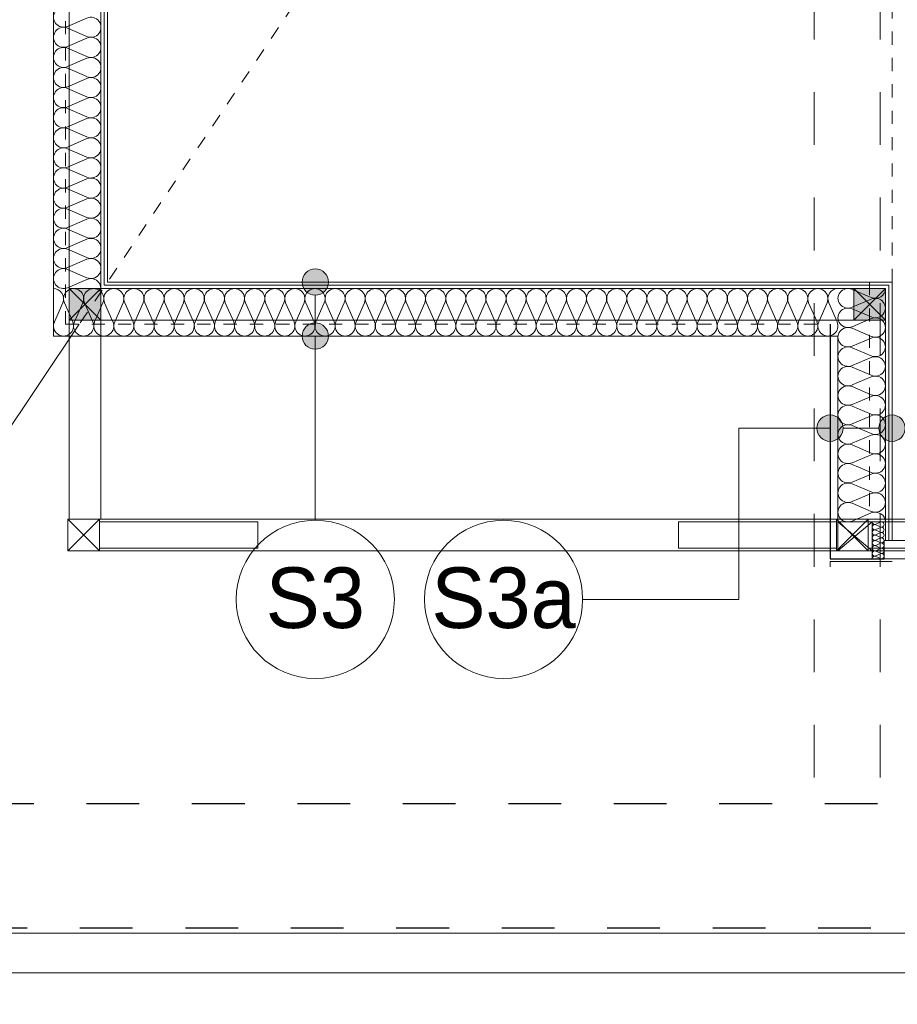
# Model space of a CAD drawing. Extents: x -251948 to -68259, y 37284 to 119967.
# Tile 5 of 41: x -125802 to -122474, y 47294 to 51029. Entities that reach past the tile are written whole.
import ezdxf

# ---------------------------------------------------------------- set-up
doc = ezdxf.new("R2010")
doc.units = 0
doc.header["$MEASUREMENT"] = 0
doc.linetypes.add('Hidden Line', pattern=[100, 50, -50])
doc.linetypes.add('Przerywana', pattern=[400, 200, -200])
for name, color, linetype in [('Arch ocieplenie', 7, 'Continuous'), ('Arch opisy', 7, 'Continuous'), ('Arch ściany działowe', 7, 'Continuous')]:
    doc.layers.add(name, color=color, linetype=linetype)
for name, color, linetype, lineweight, true_color in [('Arch ocieplenie_Nr_Pióra__24', 7, 'Continuous', 13, 0x029e21), ('Arch okna_Nr_Pióra__82', 7, 'Continuous', 20, 0xaaaaaa), ('INWENT.ŚCIANY_Nr_Pióra__2', 7, 'Continuous', 13, 0x7f7f7f), ('Inwentaryzacja Konst._Nr_Pióra__3', 7, 'Continuous', 20, 0xff6600)]:
    doc.layers.add(name, color=color, linetype=linetype, lineweight=lineweight, true_color=true_color)
for name, color, linetype, lineweight in [('Arch opisy_Nr_Pióra__1', 7, 'Continuous', 25), ('Arch opisy_Nr_Pióra__21', 7, 'Continuous', 13), ('Arch ściany działowe_Nr_Pióra__5', 7, 'Continuous', 13), ('INWENT DACH_Nr_Pióra__21', 7, 'Continuous', 13), ('INWENT ODWODNIENIE_Nr_Pióra__5', 7, 'Continuous', 13), ('INWENT OPISY_Nr_Pióra__21', 7, 'Continuous', 13), ('INWENT STROPY_Nr_Pióra__21', 7, 'Continuous', 13), ('INWENT. OKNA_Nr_Pióra__21', 7, 'Continuous', 13), ('INWENT.ŚCIANY_Nr_Pióra__1', 7, 'Continuous', 25), ('INWENT.ŚCIANY_Nr_Pióra__20', 1, 'Continuous', 20)]:
    doc.layers.add(name, color=color, linetype=linetype, lineweight=lineweight)
doc.styles.add('GENERATED_STYLE_3', font='txt')
doc.dimstyles.new('GENERATED_STYLE__1', dxfattribs={"dimtxt": 0.18, "dimasz": 109.44, "dimexe": 0.18, "dimexo": 0.0625, "dimgap": 0.09, "dimtad": 0, "dimtih": 1, "dimtoh": 1, "dimdec": 4, "dimzin": 0, "dimdsep": 46, "dimcen": 0.09, "dimadec": 0, "dimazin": 0, "dimtfac": 1, "dimtdec": 4, "dimtmove": 0, "dimatfit": 3, "dimldrblk": 'ARROWHEAD_11', "dimfxl": 1, "dimtolj": 1, "dimtzin": 0, "dimarcsym": 0})

# ---------------------------------------------------------------- blocks, each defined once
blk = doc.blocks.new('Ściana_75', base_point=(-122493.7, 50033.6))
at = {"layer": 'Arch ściany działowe_Nr_Pióra__5', "linetype": 'Continuous'}
for p, q in [((-122506.2, 50021.1), (-122506.2, 49053.6)), ((-122493.7, 49053.6), (-122493.7, 50033.6)), ((-122506.2, 49053.6), (-122493.7, 49053.6))]:
    blk.add_line(p, q, dxfattribs=at)
blk = doc.blocks.new('Ściana_76', base_point=(-122506.2, 50021.1))
at = {"layer": 'Arch ściany działowe_Nr_Pióra__5', "linetype": 'Continuous'}
for p, q in [((-122506.2, 49053.6), (-122506.2, 50021.1)), ((-122518.7, 50008.6), (-122518.7, 49053.6)), ((-122518.7, 49053.6), (-122506.2, 49053.6))]:
    blk.add_line(p, q, dxfattribs=at)
blk = doc.blocks.new('Ściana_153', base_point=(-125468.7, 50033.6))
at = {"layer": 'Arch ściany działowe_Nr_Pióra__5', "linetype": 'Continuous'}
for p, q in [((-125481.2, 54453.6), (-125481.2, 50021.1)), ((-125468.7, 50033.6), (-125468.7, 54453.6))]:
    blk.add_line(p, q, dxfattribs=at)
blk = doc.blocks.new('Ściana_154', base_point=(-125481.2, 50021.1))
at = {"layer": 'Arch ściany działowe_Nr_Pióra__5', "linetype": 'Continuous'}
for p, q in [((-125493.7, 54453.6), (-125493.7, 50008.6)), ((-125481.2, 50021.1), (-125481.2, 54453.6))]:
    blk.add_line(p, q, dxfattribs=at)
blk = doc.blocks.new('Ściana_155', base_point=(-122493.7, 50033.6))
at = {"layer": 'Arch ściany działowe_Nr_Pióra__5', "linetype": 'Continuous'}
for p, q in [((-125481.2, 50021.1), (-122506.2, 50021.1)), ((-122493.7, 50033.6), (-125468.7, 50033.6))]:
    blk.add_line(p, q, dxfattribs=at)
blk = doc.blocks.new('Ściana_156', base_point=(-122506.2, 50021.1))
at = {"layer": 'Arch ściany działowe_Nr_Pióra__5', "linetype": 'Continuous'}
for p, q in [((-122506.2, 50021.1), (-125481.2, 50021.1)), ((-125493.7, 50008.6), (-122518.7, 50008.6))]:
    blk.add_line(p, q, dxfattribs=at)
blk = doc.blocks.new('Izolacja cieplna 14_49', base_point=(-122518.7, 49123.6))
at = {"layer": 'Arch ocieplenie_Nr_Pióra__24', "linetype": 'Continuous'}
for p, q in [((-122572.4, 49974.8), (-122645.1, 50005.5)), ((-122645.1, 49938), (-122572.4, 49968.6)), ((-122572.4, 49901.1), (-122645.1, 49931.8)), ((-122645.1, 49864.2), (-122572.4, 49894.9)), ((-122572.4, 49827.3), (-122645.1, 49858)), ((-122645.1, 49790.5), (-122572.4, 49821.1)), ((-122572.4, 49753.6), (-122645.1, 49784.3)), ((-122645.1, 49716.7), (-122572.4, 49747.4)), ((-122572.4, 49679.8), (-122645.1, 49710.5)), ((-122645.1, 49643), (-122572.4, 49673.6)), ((-122572.4, 49606.1), (-122645.1, 49636.8)), ((-122645.1, 49569.2), (-122572.4, 49599.9)), ((-122572.4, 49532.3), (-122645.1, 49563)), ((-122645.1, 49495.5), (-122572.4, 49526.1)), ((-122572.4, 49458.6), (-122645.1, 49489.3)), ((-122645.1, 49421.7), (-122572.4, 49452.4)), ((-122572.4, 49384.8), (-122645.1, 49415.5)), ((-122645.1, 49348), (-122572.4, 49378.6)), ((-122572.4, 49311.1), (-122645.1, 49341.8)), ((-122645.1, 49274.2), (-122572.4, 49304.9)), ((-122572.4, 49237.3), (-122645.1, 49268)), ((-122645.1, 49200.5), (-122572.4, 49231.1)), ((-122572.4, 49163.6), (-122645.1, 49194.3)), ((-122645.1, 49126.7), (-122572.4, 49157.4))]:
    blk.add_line(p, q, dxfattribs=at)
for centre, start_param, end_param in [((-122660.5, 49971.7), 4.299595, 8.266775), ((-122557, 50008.6), 1.158004, 3.141593), ((-122660.5, 49898), 4.299595, 8.266775), ((-122557, 49934.9), 1.158004, 5.125183), ((-122557, 49861.1), 1.158004, 5.125183), ((-122660.5, 49824.2), 4.299595, 8.266775), ((-122557, 49787.4), 1.158004, 5.125183), ((-122660.5, 49750.5), 4.299595, 8.266775), ((-122557, 49713.6), 1.158004, 5.125183), ((-122660.5, 49676.7), 4.299595, 8.266775), ((-122557, 49639.9), 1.158004, 5.125183), ((-122660.5, 49603), 4.299595, 8.266775), ((-122557, 49566.1), 1.158004, 5.125183), ((-122660.5, 49529.2), 4.299595, 8.266775), ((-122557, 49492.4), 1.158004, 5.125183), ((-122660.5, 49455.5), 4.299595, 8.266775), ((-122557, 49418.6), 1.158004, 5.125183), ((-122660.5, 49381.7), 4.299595, 8.266775), ((-122557, 49344.9), 1.158004, 5.125183), ((-122660.5, 49308), 4.299595, 8.266775), ((-122557, 49271.1), 1.158004, 5.125183), ((-122660.5, 49234.2), 4.299595, 8.266775), ((-122557, 49197.4), 1.158004, 5.125183), ((-122660.5, 49160.5), 4.299595, 8.266775), ((-122557, 49123.6), 3.141593, 5.125182)]:
    blk.add_ellipse(centre, major_axis=(-38.3, 0), ratio=0.963245, start_param=start_param, end_param=end_param, dxfattribs=at)
blk = doc.blocks.new('Izolacja cieplna 14_52', base_point=(-122568.7, 48983.6))
at = {"layer": 'Arch ocieplenie_Nr_Pióra__24', "linetype": 'Continuous'}
for p, q in [((-122555.3, 49114.4), (-122537.1, 49122.8)), ((-122537.1, 49104.4), (-122555.3, 49112.8)), ((-122555.3, 49094.4), (-122537.1, 49102.8)), ((-122537.1, 49084.4), (-122555.3, 49092.8)), ((-122555.3, 49074.4), (-122537.1, 49082.8)), ((-122537.1, 49064.4), (-122555.3, 49072.8)), ((-122555.3, 49054.4), (-122537.1, 49062.8)), ((-122537.1, 49044.4), (-122555.3, 49052.8)), ((-122555.3, 49034.4), (-122537.1, 49042.8)), ((-122537.1, 49024.4), (-122555.3, 49032.8)), ((-122555.3, 49014.4), (-122537.1, 49022.8)), ((-122537.1, 49004.4), (-122555.3, 49012.8)), ((-122555.3, 48994.4), (-122537.1, 49002.8)), ((-122537.1, 48984.4), (-122555.3, 48992.8))]:
    blk.add_line(p, q, dxfattribs=at)
for centre, start_param, end_param in [((-122559.2, 49123.6), 1.570796, 3.554385), ((-122533.3, 49113.6), 2.728799, 6.695979), ((-122559.2, 49103.6), 5.870392, 9.837571), ((-122559.2, 49083.6), 5.870392, 9.837571), ((-122533.3, 49093.6), 2.728799, 6.695979), ((-122533.3, 49073.6), 2.728799, 6.695979), ((-122559.2, 49063.6), 5.870392, 9.837571), ((-122559.2, 49043.6), 5.870392, 9.837571), ((-122533.3, 49053.6), 2.728799, 6.695979), ((-122533.3, 49033.6), 2.728799, 6.695979), ((-122559.2, 49023.6), 5.870392, 9.837571), ((-122559.2, 49003.6), 5.870392, 9.837571), ((-122533.3, 49013.6), 2.728799, 6.695979), ((-122533.3, 48993.6), 2.728799, 6.695979), ((-122559.2, 48983.6), 5.870392, 7.853982)]:
    blk.add_ellipse(centre, major_axis=(0, 10), ratio=0.957061, start_param=start_param, end_param=end_param, dxfattribs=at)
blk = doc.blocks.new('Izolacja cieplna 14_111', base_point=(-125493.7, 56643.6))
at = {"layer": 'Arch ocieplenie_Nr_Pióra__24', "linetype": 'Continuous'}
for p, q in [((-125547.4, 51035), (-125620.1, 51003.2)), ((-125620.1, 50996.8), (-125547.4, 50965.1)), ((-125547.4, 50958.7), (-125620.1, 50927)), ((-125620.1, 50920.6), (-125547.4, 50888.8)), ((-125547.4, 50882.4), (-125620.1, 50850.7)), ((-125620.1, 50844.3), (-125547.4, 50812.6)), ((-125547.4, 50806.2), (-125620.1, 50774.5)), ((-125620.1, 50768), (-125547.4, 50736.3)), ((-125547.4, 50729.9), (-125620.1, 50698.2)), ((-125620.1, 50691.8), (-125547.4, 50660.1)), ((-125547.4, 50653.6), (-125620.1, 50621.9)), ((-125620.1, 50615.5), (-125547.4, 50583.8)), ((-125547.4, 50577.4), (-125620.1, 50545.7)), ((-125620.1, 50539.3), (-125547.4, 50507.5)), ((-125547.4, 50501.1), (-125620.1, 50469.4)), ((-125620.1, 50463), (-125547.4, 50431.3)), ((-125547.4, 50424.9), (-125620.1, 50393.1)), ((-125620.1, 50386.7), (-125547.4, 50355)), ((-125547.4, 50348.6), (-125620.1, 50316.9)), ((-125620.1, 50310.5), (-125547.4, 50278.7)), ((-125547.4, 50272.3), (-125620.1, 50240.6)), ((-125620.1, 50234.2), (-125547.4, 50202.5)), ((-125547.4, 50196.1), (-125620.1, 50164.3)), ((-125620.1, 50157.9), (-125547.4, 50126.2)), ((-125547.4, 50119.8), (-125620.1, 50088.1)), ((-125620.1, 50081.7), (-125547.4, 50049.9)), ((-125547.4, 50043.5), (-125620.1, 50011.8))]:
    blk.add_line(p, q, dxfattribs=at)
for centre, start_param, end_param in [((-125635.5, 51038.2), 1.158003, 5.125183), ((-125532, 51000), 4.299595, 8.266774), ((-125635.5, 50961.9), 1.158003, 5.125183), ((-125532, 50923.8), 4.299595, 8.266774), ((-125635.5, 50885.6), 1.158003, 5.125183), ((-125532, 50847.5), 4.299595, 8.266774), ((-125635.5, 50809.4), 1.158003, 5.125183), ((-125532, 50771.2), 4.299595, 8.266774), ((-125635.5, 50733.1), 1.158003, 5.125183), ((-125532, 50695), 4.299595, 8.266774), ((-125635.5, 50656.9), 1.158003, 5.125183), ((-125532, 50618.7), 4.299595, 8.266774), ((-125635.5, 50580.6), 1.158003, 5.125183), ((-125532, 50542.5), 4.299595, 8.266774), ((-125635.5, 50504.3), 1.158003, 5.125183), ((-125532, 50466.2), 4.299595, 8.266774), ((-125635.5, 50428.1), 1.158003, 5.125183), ((-125532, 50389.9), 4.299595, 8.266774), ((-125635.5, 50351.8), 1.158003, 5.125183), ((-125532, 50313.7), 4.299595, 8.266774), ((-125635.5, 50275.5), 1.158003, 5.125183), ((-125532, 50237.4), 4.299595, 8.266774), ((-125635.5, 50199.3), 1.158003, 5.125183), ((-125532, 50161.1), 4.299595, 8.266774), ((-125635.5, 50123), 1.158003, 5.125183), ((-125532, 50084.9), 4.299595, 8.266774), ((-125635.5, 50046.7), 1.158003, 5.125183), ((-125532, 50008.6), 0, 1.983589)]:
    blk.add_ellipse(centre, major_axis=(38.3, 0), ratio=0.996085, start_param=start_param, end_param=end_param, dxfattribs=at)
blk = doc.blocks.new('Izolacja cieplna 14_112', base_point=(-125673.7, 50008.6))
at = {"layer": 'Arch ocieplenie_Nr_Pióra__24', "linetype": 'Continuous'}
for p, q in [((-125670.5, 49882.2), (-125638.8, 49955)), ((-125632.4, 49955), (-125600.7, 49882.2)), ((-125594.3, 49882.2), (-125562.5, 49955)), ((-125556.1, 49955), (-125524.4, 49882.2)), ((-125518, 49882.2), (-125486.2, 49955)), ((-125479.8, 49955), (-125448.1, 49882.2)), ((-125441.7, 49882.2), (-125410, 49955)), ((-125403.5, 49955), (-125371.8, 49882.2)), ((-125365.4, 49882.2), (-125333.7, 49955)), ((-125327.3, 49955), (-125295.5, 49882.2)), ((-125289.1, 49882.2), (-125257.4, 49955)), ((-125251, 49955), (-125219.3, 49882.2)), ((-125212.8, 49882.2), (-125181.1, 49955)), ((-125174.7, 49955), (-125143, 49882.2)), ((-125136.6, 49882.2), (-125104.8, 49955)), ((-125098.4, 49955), (-125066.7, 49882.2)), ((-125060.3, 49882.2), (-125028.5, 49955)), ((-125022.1, 49955), (-124990.4, 49882.2)), ((-124984, 49882.2), (-124952.3, 49955)), ((-124945.9, 49955), (-124914.1, 49882.2)), ((-124907.7, 49882.2), (-124876, 49955)), ((-124869.6, 49955), (-124837.8, 49882.2)), ((-124831.4, 49882.2), (-124799.7, 49955)), ((-124793.3, 49955), (-124761.6, 49882.2)), ((-124755.1, 49882.2), (-124723.4, 49955)), ((-124717, 49955), (-124685.3, 49882.2)), ((-124678.9, 49882.2), (-124647.1, 49955)), ((-124640.7, 49955), (-124609, 49882.2)), ((-124602.6, 49882.2), (-124570.9, 49955)), ((-124564.4, 49955), (-124532.7, 49882.2)), ((-124526.3, 49882.2), (-124494.6, 49955)), ((-124488.2, 49955), (-124456.4, 49882.2)), ((-124450, 49882.2), (-124418.3, 49955)), ((-124411.9, 49955), (-124380.1, 49882.2)), ((-124373.7, 49882.2), (-124342, 49955)), ((-124335.6, 49955), (-124303.9, 49882.2)), ((-124297.5, 49882.2), (-124265.7, 49955)), ((-124259.3, 49955), (-124227.6, 49882.2)), ((-124221.2, 49882.2), (-124189.4, 49955)), ((-124183, 49955), (-124151.3, 49882.2)), ((-124144.9, 49882.2), (-124113.2, 49955)), ((-124106.8, 49955), (-124075, 49882.2)), ((-124068.6, 49882.2), (-124036.9, 49955)), ((-124030.5, 49955), (-123998.7, 49882.2)), ((-123992.3, 49882.2), (-123960.6, 49955)), ((-123954.2, 49955), (-123922.5, 49882.2)), ((-123916, 49882.2), (-123884.3, 49955)), ((-123877.9, 49955), (-123846.2, 49882.2)), ((-123839.8, 49882.2), (-123808, 49955)), ((-123801.6, 49955), (-123769.9, 49882.2)), ((-123763.5, 49882.2), (-123731.7, 49955)), ((-123725.3, 49955), (-123693.6, 49882.2)), ((-123687.2, 49882.2), (-123655.5, 49955)), ((-123649.1, 49955), (-123617.3, 49882.2)), ((-123610.9, 49882.2), (-123579.2, 49955)), ((-123572.8, 49955), (-123541, 49882.2)), ((-123534.6, 49882.2), (-123502.9, 49955)), ((-123496.5, 49955), (-123464.8, 49882.2)), ((-123458.4, 49882.2), (-123426.6, 49955)), ((-123420.2, 49955), (-123388.5, 49882.2)), ((-123382.1, 49882.2), (-123350.3, 49955)), ((-123343.9, 49955), (-123312.2, 49882.2)), ((-123305.8, 49882.2), (-123274.1, 49955)), ((-123267.6, 49955), (-123235.9, 49882.2)), ((-123229.5, 49882.2), (-123197.8, 49955)), ((-123191.4, 49955), (-123159.6, 49882.2)), ((-123153.2, 49882.2), (-123121.5, 49955)), ((-123115.1, 49955), (-123083.4, 49882.2)), ((-123076.9, 49882.2), (-123045.2, 49955)), ((-123038.8, 49955), (-123007.1, 49882.2)), ((-123000.7, 49882.2), (-122968.9, 49955)), ((-122962.5, 49955), (-122930.8, 49882.2)), ((-122924.4, 49882.2), (-122892.6, 49955)), ((-122886.2, 49955), (-122854.5, 49882.2)), ((-122848.1, 49882.2), (-122816.4, 49955)), ((-122810, 49955), (-122778.2, 49882.2)), ((-122771.8, 49882.2), (-122740.1, 49955)), ((-122733.7, 49955), (-122701.9, 49882.2))]:
    blk.add_line(p, q, dxfattribs=at)
for centre, start_param, end_param in [((-125673.7, 49970.3), 4.299596, 6.283185), ((-125597.5, 49970.3), 4.299595, 8.266774), ((-125521.2, 49970.3), 4.299595, 8.266774), ((-125444.9, 49970.3), 4.299595, 8.266774), ((-125368.6, 49970.3), 4.299595, 8.266774), ((-125292.3, 49970.3), 4.299595, 8.266774), ((-125216, 49970.3), 4.299595, 8.266774), ((-125139.8, 49970.3), 4.299595, 8.266774), ((-125063.5, 49970.3), 4.299595, 8.266774), ((-124987.2, 49970.3), 4.299595, 8.266774), ((-124910.9, 49970.3), 4.299595, 8.266774), ((-124834.6, 49970.3), 4.299595, 8.266774), ((-124758.4, 49970.3), 4.299595, 8.266774), ((-124682.1, 49970.3), 4.299595, 8.266774), ((-124605.8, 49970.3), 4.299595, 8.266774), ((-124529.5, 49970.3), 4.299595, 8.266774), ((-124453.2, 49970.3), 4.299595, 8.266774), ((-124376.9, 49970.3), 4.299595, 8.266774), ((-124300.7, 49970.3), 4.299595, 8.266774), ((-124224.4, 49970.3), 4.299595, 8.266774), ((-124148.1, 49970.3), 4.299595, 8.266774), ((-124071.8, 49970.3), 4.299595, 8.266774), ((-123995.5, 49970.3), 4.299595, 8.266774), ((-123919.3, 49970.3), 4.299595, 8.266774), ((-123843, 49970.3), 4.299595, 8.266774), ((-123766.7, 49970.3), 4.299595, 8.266774), ((-123690.4, 49970.3), 4.299595, 8.266774), ((-123614.1, 49970.3), 4.299595, 8.266774), ((-123537.8, 49970.3), 4.299595, 8.266774), ((-123461.6, 49970.3), 4.299595, 8.266774), ((-123385.3, 49970.3), 4.299595, 8.266774), ((-123309, 49970.3), 4.299595, 8.266774), ((-123232.7, 49970.3), 4.299595, 8.266774), ((-123156.4, 49970.3), 4.299595, 8.266774), ((-123080.1, 49970.3), 4.299595, 8.266774), ((-123003.9, 49970.3), 4.299595, 8.266774), ((-122927.6, 49970.3), 4.299595, 8.266774), ((-122851.3, 49970.3), 4.299595, 8.266774), ((-122775, 49970.3), 4.299595, 8.266774), ((-122698.7, 49970.3), 0, 1.983589), ((-125635.6, 49866.9), 1.158003, 5.125183), ((-125559.3, 49866.9), 1.158003, 5.125183), ((-125483, 49866.9), 1.158003, 5.125183), ((-125406.8, 49866.9), 1.158003, 5.125183), ((-125330.5, 49866.9), 1.158003, 5.125183), ((-125254.2, 49866.9), 1.158003, 5.125183), ((-125177.9, 49866.9), 1.158003, 5.125183), ((-125101.6, 49866.9), 1.158003, 5.125183), ((-125025.3, 49866.9), 1.158003, 5.125183), ((-124949.1, 49866.9), 1.158003, 5.125183), ((-124872.8, 49866.9), 1.158003, 5.125183), ((-124796.5, 49866.9), 1.158003, 5.125183), ((-124720.2, 49866.9), 1.158003, 5.125183), ((-124643.9, 49866.9), 1.158003, 5.125183), ((-124567.6, 49866.9), 1.158003, 5.125183), ((-124491.4, 49866.9), 1.158003, 5.125183), ((-124415.1, 49866.9), 1.158003, 5.125183), ((-124338.8, 49866.9), 1.158003, 5.125183), ((-124262.5, 49866.9), 1.158003, 5.125183), ((-124186.2, 49866.9), 1.158003, 5.125183), ((-124110, 49866.9), 1.158003, 5.125183), ((-124033.7, 49866.9), 1.158003, 5.125183), ((-123957.4, 49866.9), 1.158003, 5.125183), ((-123881.1, 49866.9), 1.158003, 5.125183), ((-123804.8, 49866.9), 1.158003, 5.125183), ((-123728.5, 49866.9), 1.158003, 5.125183), ((-123652.3, 49866.9), 1.158003, 5.125183), ((-123576, 49866.9), 1.158003, 5.125183), ((-123499.7, 49866.9), 1.158003, 5.125183), ((-123423.4, 49866.9), 1.158003, 5.125183), ((-123347.1, 49866.9), 1.158003, 5.125183), ((-123270.9, 49866.9), 1.158003, 5.125183), ((-123194.6, 49866.9), 1.158003, 5.125183), ((-123118.3, 49866.9), 1.158003, 5.125183), ((-123042, 49866.9), 1.158003, 5.125183), ((-122965.7, 49866.9), 1.158003, 5.125183), ((-122889.4, 49866.9), 1.158003, 5.125183), ((-122813.2, 49866.9), 1.158003, 5.125183), ((-122736.9, 49866.9), 1.158003, 5.125183)]:
    blk.add_ellipse(centre, major_axis=(0, 38.3), ratio=0.996316, start_param=start_param, end_param=end_param, dxfattribs=at)
blk = doc.blocks.new('Linia_40', base_point=(-124680.9, 50033.6))
at = {"layer": 'Arch opisy_Nr_Pióra__21', "linetype": 'Continuous'}
for points in [[(-124630.9, 50033.6), (-124634.7, 50052.7), (-124645.6, 50069), (-124661.8, 50079.8), (-124680.9, 50083.6), (-124700.1, 50079.8), (-124716.3, 50069), (-124727.1, 50052.7), (-124730.9, 50033.6), (-124727.1, 50014.5), (-124716.3, 49998.2), (-124700.1, 49987.4), (-124680.9, 49983.6), (-124661.8, 49987.4), (-124645.6, 49998.2), (-124634.7, 50014.5)], [(-124630.9, 49828.6), (-124634.7, 49847.7), (-124645.6, 49864), (-124661.8, 49874.8), (-124680.9, 49878.6), (-124700.1, 49874.8), (-124716.3, 49864), (-124727.1, 49847.7), (-124730.9, 49828.6), (-124727.1, 49809.5), (-124716.3, 49793.2), (-124700.1, 49782.4), (-124680.9, 49778.6), (-124661.8, 49782.4), (-124645.6, 49793.2), (-124634.7, 49809.5)]]:
    blk.add_hatch(color=256, dxfattribs=at).paths.add_polyline_path(points, flags=0)
blk.add_line((-124680.9, 49983.6), (-124680.9, 49878.6), dxfattribs=at)
for centre in [(-124680.9, 50033.6), (-124680.9, 49828.6)]:
    blk.add_circle(centre, 50, dxfattribs=at)
blk = doc.blocks.new('Linia_41', base_point=(-124680.9, 49828.6))
at = {"layer": 'Arch opisy_Nr_Pióra__21', "linetype": 'Continuous'}
blk.add_line((-124680.9, 49828.6), (-124680.9, 49129.6), dxfattribs=at)
blk.add_circle((-124680.9, 48829.6), 300, dxfattribs=at)
blk = doc.blocks.new('Linia_60', base_point=(-122493.7, 49479.2))
at = {"layer": 'Arch opisy_Nr_Pióra__21', "linetype": 'Continuous'}
for points in [[(-122678.7, 49479.2), (-122682.5, 49498.3), (-122693.4, 49514.5), (-122709.6, 49525.4), (-122728.7, 49529.2), (-122747.9, 49525.4), (-122764.1, 49514.5), (-122774.9, 49498.3), (-122778.7, 49479.2), (-122774.9, 49460), (-122764.1, 49443.8), (-122747.9, 49433), (-122728.7, 49429.2), (-122709.6, 49433), (-122693.4, 49443.8), (-122682.5, 49460)], [(-122443.7, 49479.2), (-122447.5, 49498.3), (-122458.4, 49514.5), (-122474.6, 49525.4), (-122493.7, 49529.2), (-122512.9, 49525.4), (-122529.1, 49514.5), (-122539.9, 49498.3), (-122543.7, 49479.2), (-122539.9, 49460), (-122529.1, 49443.8), (-122512.9, 49433), (-122493.7, 49429.2), (-122474.6, 49433), (-122458.4, 49443.8), (-122447.5, 49460)]]:
    blk.add_hatch(color=256, dxfattribs=at).paths.add_polyline_path(points, flags=0)
blk.add_line((-122543.7, 49479.2), (-122678.7, 49479.2), dxfattribs=at)
for centre in [(-122728.7, 49479.2), (-122493.7, 49479.2)]:
    blk.add_circle(centre, 50, dxfattribs=at)
blk = doc.blocks.new('Linia_61', base_point=(-123074.1, 48829.6))
at = {"layer": 'Arch opisy_Nr_Pióra__21', "linetype": 'Continuous'}
blk.add_line((-123074.1, 48829.6), (-123667, 48829.6), dxfattribs=at)
blk.add_circle((-123967, 48829.6), 300, dxfattribs=at)
blk = doc.blocks.new('ARROWHEAD_11')
at = {"color": 0, "linetype": 'Continuous', "lineweight": 0}
blk.add_line((0, 0), (-1, 0), dxfattribs=at)
at = {"color": 0, "linetype": 'Continuous', "lineweight": 0, "const_width": 0.25, "flags": 128}
blk.add_lwpolyline([(-0.125, 0, 1), (0.125, 0, 1)], format="xyb", close=True, dxfattribs=at)

msp = doc.modelspace()

# ---------------------------------------------------------------- hatches: boundary and pattern name
at = {"layer": 'Arch okna_Nr_Pióra__82', "linetype": 'Continuous'}
for points in [[(-125613.74, 49888.6), (-125493.74, 49888.6), (-125493.74, 50008.6), (-125613.74, 50008.6)], [(-122638.74, 49888.6), (-122518.74, 49888.6), (-122518.74, 50008.6), (-122638.74, 50008.6)]]:
    msp.add_hatch(color=256, dxfattribs=at).paths.add_polyline_path(points, flags=0)

# ---------------------------------------------------------------- linework, layer by layer
at = {"layer": 'Arch ocieplenie_Nr_Pióra__24', "linetype": 'Continuous'}
for p, q in [((-125673.74, 56643.6), (-125673.74, 49828.6)), ((-125673.74, 49828.6), (-122698.74, 49828.6)), ((-122698.74, 49123.6), (-122698.74, 49828.6)), ((-122568.74, 48983.6), (-122568.74, 49013.6))]:
    msp.add_line(p, q, dxfattribs=at)
at = {"layer": 'Arch opisy_Nr_Pióra__21', "linetype": 'Continuous'}
for p, q in [((-122728.74, 49479.18), (-123074.1, 49479.18)), ((-123074.1, 49479.18), (-123074.1, 48829.64))]:
    msp.add_line(p, q, dxfattribs=at)
at = {"layer": 'INWENT DACH_Nr_Pióra__21', "linetype": 'Hidden Line'}
for p, q in [((-123983.47, 52243.6), (-125576.27, 49873.6)), ((-122493.74, 50033.6), (-122493.74, 52243.6))]:
    msp.add_line(p, q, dxfattribs=at)
at = {"layer": 'INWENT DACH_Nr_Pióra__21', "linetype": 'Continuous'}
msp.add_line((-125576.27, 49873.6), (-127128.74, 47563.6), dxfattribs=at)
at = {"layer": 'INWENT ODWODNIENIE_Nr_Pióra__5', "linetype": 'Continuous'}
for p, q in [((-127128.74, 47563.6), (-115168.74, 47563.6)), ((-127278.74, 47413.6), (-115168.74, 47413.6))]:
    msp.add_line(p, q, dxfattribs=at)
at = {"layer": 'INWENT STROPY_Nr_Pióra__21', "linetype": 'Przerywana'}
for p, q in [((-122788.74, 48153.6), (-122788.74, 54283.6)), ((-122538.74, 48153.6), (-122538.74, 54283.6))]:
    msp.add_line(p, q, dxfattribs=at)
at = {"layer": 'INWENT. OKNA_Nr_Pióra__21', "linetype": 'Continuous'}
for p, q in [((-122698.74, 49123.6), (-122698.74, 49013.6)), ((-122568.74, 49123.6), (-122698.74, 49123.6)), ((-122698.74, 49123.6), (-122568.74, 49013.6)), ((-122698.74, 49013.6), (-122568.74, 49123.6)), ((-122568.74, 49013.6), (-122568.74, 49123.6)), ((-121443.74, 49123.6), (-122503.74, 49123.6)), ((-122523.74, 49053.6), (-121423.74, 49053.6)), ((-122523.74, 48983.6), (-122523.74, 49053.6)), ((-122698.74, 49013.6), (-122568.74, 49013.6)), ((-121423.74, 48983.6), (-122523.74, 48983.6))]:
    msp.add_line(p, q, dxfattribs=at)
at = {"layer": 'INWENT.ŚCIANY_Nr_Pióra__1', "linetype": 'Continuous'}
for p, q in [((-122728.74, 49873.6), (-122728.74, 48983.6)), ((-122728.74, 48983.6), (-122523.74, 48983.6))]:
    msp.add_line(p, q, dxfattribs=at)
at = {"layer": 'INWENT.ŚCIANY_Nr_Pióra__1', "linetype": 'Przerywana'}
for p, q in [((-114548.74, 48053.6), (-126588.74, 48053.6)), ((-126773.74, 47583.6), (-115148.74, 47583.6))]:
    msp.add_line(p, q, dxfattribs=at)
at = {"layer": 'INWENT.ŚCIANY_Nr_Pióra__2', "linetype": 'Hidden Line'}
for p, q in [((-125628.74, 49873.6), (-125628.74, 56643.6)), ((-122578.74, 50033.6), (-122578.74, 49153.6)), ((-125628.74, 49873.6), (-122728.74, 49873.6))]:
    msp.add_line(p, q, dxfattribs=at)
at = {"layer": 'INWENT.ŚCIANY_Nr_Pióra__20', "linetype": 'Continuous'}
for p, q in [((-122728.74, 48973.6), (-122728.74, 48953.6)), ((-122493.74, 48973.6), (-122728.74, 48973.6))]:
    msp.add_line(p, q, dxfattribs=at)
at = {"layer": 'Inwentaryzacja Konst._Nr_Pióra__3', "linetype": 'Continuous'}
for p, q in [((-125613.74, 49888.6), (-125613.74, 56643.6)), ((-125493.74, 56643.6), (-125493.74, 50008.6)), ((-125613.74, 49888.6), (-125613.74, 50008.6)), ((-125613.74, 50008.6), (-125493.74, 50008.6)), ((-125613.74, 49888.6), (-125493.74, 50008.6)), ((-125493.74, 49888.6), (-125613.74, 50008.6)), ((-125493.74, 50008.6), (-122518.74, 50008.6)), ((-125493.74, 50008.6), (-125493.74, 49888.6)), ((-122638.74, 49888.6), (-122638.74, 50008.6)), ((-122638.74, 50008.6), (-122518.74, 50008.6)), ((-122638.74, 49888.6), (-122518.74, 50008.6)), ((-122518.74, 49888.6), (-122638.74, 50008.6)), ((-122518.74, 50008.6), (-122518.74, 49888.6)), ((-122518.74, 49888.6), (-125613.74, 49888.6)), ((-125493.74, 49888.6), (-125613.74, 49888.6)), ((-122518.74, 49888.6), (-122638.74, 49888.6))]:
    msp.add_line(p, q, dxfattribs=at)
at = {"layer": 'Inwentaryzacja Konst._Nr_Pióra__3', "color": 2}
for p, q in [((-125499.06, 49013.6), (-125619.06, 49133.6)), ((-125499.06, 49133.6), (-125619.06, 49013.6)), ((-122584.06, 49013.6), (-122704.06, 49133.6)), ((-122584.06, 49133.6), (-122704.06, 49013.6))]:
    msp.add_line(p, q, dxfattribs=at)
for points in [[(-125613.74, 56523.6), (-125613.74, 49133.6), (-125493.74, 49133.6), (-125493.74, 56523.6)], [(-125619.06, 49133.6), (-125499.06, 49133.6), (-125499.06, 49013.6), (-125619.06, 49013.6)], [(-125499.06, 49013.6), (-87898.74, 49013.6), (-87898.74, 49133.6), (-125499.06, 49133.6)], [(-122704.06, 49133.6), (-122584.06, 49133.6), (-122584.06, 49013.6), (-122704.06, 49013.6)]]:
    msp.add_lwpolyline(points, close=True, dxfattribs=at)
at = {"layer": 'Inwentaryzacja Konst._Nr_Pióra__3', "color": 1}
for points in [[(-125499.06, 49123.6), (-124899.06, 49123.6), (-124899.06, 49023.6), (-125499.06, 49023.6)], [(-123304.06, 49123.6), (-122704.06, 49123.6), (-122704.06, 49023.6), (-123304.06, 49023.6)], [(-122584.06, 49123.6), (-121984.06, 49123.6), (-121984.06, 49023.6), (-122584.06, 49023.6)]]:
    msp.add_lwpolyline(points, close=True, dxfattribs=at)

# ---------------------------------------------------------------- block references
at = {"layer": 'Arch ocieplenie', "color": 104, "linetype": 'Continuous', "lineweight": 20, "true_color": 0x029e21}
for name, p in [('Izolacja cieplna 14_111', (-125493.74, 56643.6)), ('Izolacja cieplna 14_112', (-125673.74, 50008.6)), ('Izolacja cieplna 14_49', (-122518.74, 49123.6)), ('Izolacja cieplna 14_52', (-122568.74, 48983.6))]:
    msp.add_blockref(name, p, dxfattribs=at)
at = {"layer": 'Arch opisy', "linetype": 'Continuous'}
for name, p in [('Linia_40', (-124680.94, 50033.6)), ('Linia_41', (-124680.94, 49828.6)), ('Linia_60', (-122493.74, 49479.18)), ('Linia_61', (-123074.1, 48829.64))]:
    msp.add_blockref(name, p, dxfattribs=at)
at = {"layer": 'Arch ściany działowe'}
for name, p in [('Ściana_154', (-125481.24, 50021.1)), ('Ściana_153', (-125468.74, 50033.6)), ('Ściana_156', (-122506.24, 50021.1)), ('Ściana_155', (-122493.74, 50033.6)), ('Ściana_76', (-122506.24, 50021.1)), ('Ściana_75', (-122493.74, 50033.6))]:
    msp.add_blockref(name, p, dxfattribs=at)

# ---------------------------------------------------------------- texts
at = {"layer": 'Arch opisy_Nr_Pióra__1', "linetype": 'Continuous', "char_height": 230, "attachment_point": 2, "style": 'GENERATED_STYLE_3'}
for s, insert in [('{S3}', (-124680.94, 48951.02)), ('{S3a}', (-123967.01, 48951.02))]:
    msp.add_mtext(s, dxfattribs=dict(at, insert=insert))

# ---------------------------------------------------------------- leaders
at = {"layer": 'INWENT OPISY_Nr_Pióra__21', "linetype": 'Continuous', "annotation_type": 0, "has_hookline": 1, "hookline_direction": 1, "text_width": 677.14}
msp.add_leader([(-121122.69, 47461.79), (-121931.35, 46035.77), (-122306.29, 46035.77)], dimstyle='GENERATED_STYLE__1', dxfattribs=at)

doc.saveas('drawing.dxf')
